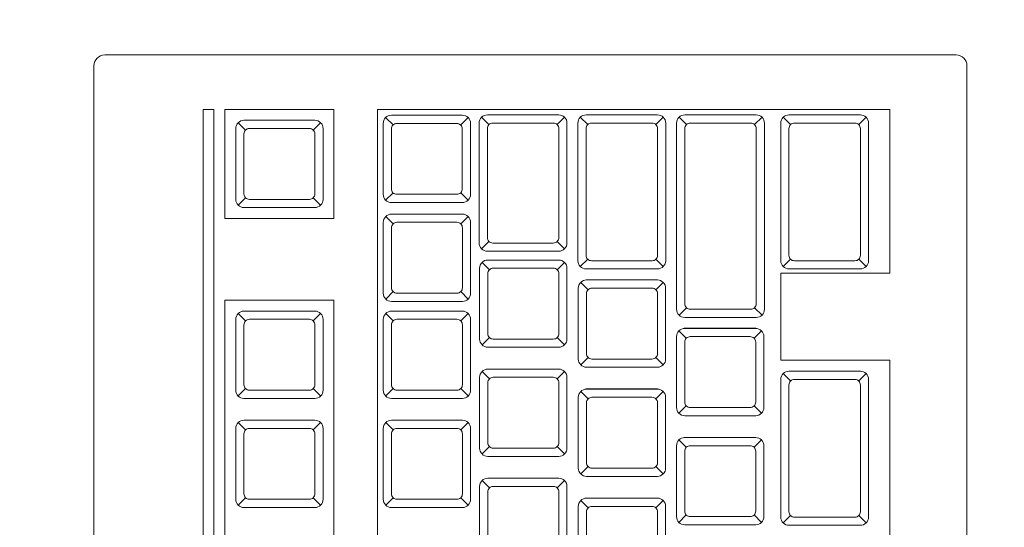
# Model space of a CAD drawing. Header units: millimetres. Extents: x 26866 to 1024070, y -428191 to 408885.
# Tile 75 of 248: x 184472 to 184652, y 366468 to 366561. Entities that reach past the tile are written whole.
import ezdxf

# ---------------------------------------------------------------- set-up
doc = ezdxf.new("R2010")
doc.units = ezdxf.units.MM
doc.header["$LTSCALE"] = 2
for name, color, linetype, lineweight in [('0_OPIS', 7, 'Continuous', 13), ('3DPLAN_A_TABELKA POMIESZCZEŃ', 7, 'Continuous', 0), ('A_KRESKOWANIE', 9, 'Continuous', 0)]:
    doc.layers.add(name, color=color, linetype=linetype, lineweight=lineweight)
doc.layers.add('3DPLAN_A_KRESKOWANIE 1', color=253, linetype='Continuous')
doc.layers.add('3DPLAN_A_OPIS', color=8, linetype='Continuous')
doc.layers.add('FURNITURE ZD 1 500', color=7, linetype='Continuous', lineweight=13, true_color=0x9fa8a5)
doc.styles.add('ARIAL', font='arial.ttf')

# ---------------------------------------------------------------- blocks, each defined once
blk = doc.blocks.new('parterr')
at = {"layer": '3DPLAN_A_KRESKOWANIE 1'}
h = blk.add_hatch(dxfattribs=at)
h.set_pattern_fill('ANSI31', color=256, scale=5, style=0)
h.set_pattern_definition([(45, (28281.13, -31178.053), (-11.22532, 11.22532), [])])
h.paths.add_polyline_path([(27531.985, -28228.889), (27531.985, -28218.889), (27420.985, -28218.889), (27420.985, -28006.889), (27456.985, -28006.889), (27456.985, -27805.889), (26774.485, -27805.889), (26774.485, -27888.889), (26825.985, -27888.889), (26825.985, -27851.889), (27410.985, -27851.889), (27410.985, -28133.889), (27387.985, -28133.889), (27387.985, -28139.889), (27410.985, -28139.889), (27410.985, -28286.889), (27426.985, -28286.889), (27426.985, -28228.889)])
h.paths.add_polyline_path([(27626.985, -27863.889), (27769.985, -27863.889), (27769.985, -27805.889), (27626.985, -27805.889)])
h.paths.add_polyline_path([(27631.985, -28218.889), (27631.985, -28228.889), (27648.985, -28228.889), (27648.985, -28462.889), (27694.985, -28462.889), (27694.985, -28426.889), (27667.985, -28426.889), (27667.985, -28237.889), (27979.985, -28237.889), (27979.985, -28426.889), (27784.985, -28426.889), (27784.985, -28541.889), (27801.985, -28541.889), (27801.985, -28461.889), (27937.985, -28461.889), (27937.985, -28505.889), (28030.985, -28505.889), (28030.985, -28463.889), (28076.985, -28463.889), (28076.985, -28434.889), (28070.985, -28434.889), (28070.985, -28421.889), (28057.985, -28421.889), (28057.985, -27857.889), (28067.985, -27857.889), (28067.985, -27794.889), (28073.985, -27794.889), (28073.985, -27747.889), (28027.485, -27747.889), (28027.485, -27805.889), (27939.985, -27805.889), (27939.985, -27933.889), (27975.985, -27933.889), (27975.985, -28218.889)])
h.paths.add_polyline_path([(26774.485, -28063.889), (26774.485, -28175.389), (26826.985, -28175.389), (26826.985, -28139.889), (27297.985, -28139.889), (27297.985, -28133.889), (26825.985, -28133.889), (26825.985, -28063.889)])
h.paths.add_polyline_path([(27410.985, -28376.889), (27410.985, -28408.889), (27393.985, -28408.889), (27393.985, -28418.889), (26826.985, -28418.889), (26826.985, -28350.389), (26774.485, -28350.389), (26774.485, -28429.889), (26562.485, -28429.889), (26562.485, -28493.889), (26595.985, -28493.889), (26595.985, -28452.889), (26776.985, -28452.889), (26776.985, -28490.889), (26826.985, -28490.889), (26826.985, -28455.889), (27384.065, -28455.809), (27401.985, -28455.809), (27401.985, -28523.889), (27426.985, -28523.889), (27426.985, -28487.138), (27424.985, -28487.218), (27425.065, -28485.138), (27426.985, -28485.058), (27426.985, -28479.558), (27425.403, -28479.558), (27425.965, -28479.934), (27424.985, -28479.558), (27424.985, -28411.758), (27426.985, -28411.758), (27426.985, -28411.298), (27424.985, -28411.378), (27425.065, -28409.298), (27426.985, -28409.218), (27426.985, -28376.889)])
h.paths.add_polyline_path([(27341.985, -28709.889), (26826.985, -28709.889), (26826.985, -28670.889), (26776.985, -28670.889), (26776.985, -28709.889), (26595.985, -28709.889), (26595.985, -28673.889), (26562.485, -28673.889), (26562.485, -28763.889), (26781.485, -28763.889), (26781.485, -28800.889), (26837.985, -28800.889), (26837.985, -28746.889), (27391.985, -28746.889), (27391.985, -28790.889), (27411.495, -28790.889), (27399.246, -28679.889), (27341.985, -28679.889)])
h.paths.add_polyline_path([(26781.485, -29070.889), (26781.485, -29384.889), (27480.84, -29384.889), (27480.84, -29301.889), (27411.84, -29301.889), (27411.84, -28913.889), (27510.985, -28913.889), (27510.985, -28896.889), (27411.985, -28896.889), (27411.985, -28889.889), (27391.985, -28889.889), (27391.985, -29317.889), (26837.985, -29317.889), (26837.985, -29070.889)])
h.paths.add_polyline_path([(27653.84, -29384.889), (27783.84, -29384.889), (27783.84, -29301.889), (27725.84, -29301.889), (27725.84, -28870.889), (27709.985, -28870.889), (27709.985, -28896.889), (27609.985, -28896.889), (27609.985, -28913.889), (27709.84, -28913.889), (27709.84, -29301.889), (27653.84, -29301.889)])
h.paths.add_polyline_path([(28104.985, -29384.889), (28104.985, -29319.889), (28049.985, -29319.889), (28049.985, -29041.889), (28096.985, -29041.889), (28096.985, -28933.889), (28049.985, -28933.889), (28049.985, -28849.889), (28076.985, -28849.889), (28076.985, -28716.889), (28030.985, -28716.889), (28030.985, -28683.889), (27937.985, -28683.889), (27937.985, -28715.889), (27801.985, -28715.889), (27801.985, -28691.889), (27784.985, -28691.889), (27784.985, -28715.889), (27685.985, -28715.889), (27685.985, -28746.889), (27709.985, -28746.889), (27709.985, -28772.889), (27725.84, -28772.889), (27725.84, -28731.889), (27994.84, -28731.889), (27994.84, -28790.889), (27952.84, -28790.889), (27952.84, -28922.889), (27994.84, -28922.889), (27994.84, -29301.889), (27956.84, -29301.889), (27956.84, -29384.889)])
h.paths.add_polyline_path([(28444.971, -27794.889), (28444.971, -27747.889), (28199.985, -27747.889), (28199.985, -27794.889)])
h.paths.add_polyline_path([(28921.985, -28467.889), (29077.985, -28467.889), (29077.985, -28435.889), (28960.985, -28435.889), (28960.985, -27867.889), (29010.985, -27867.889), (29010.985, -27805.889), (28878.985, -27805.889), (28878.985, -27866.889), (28932.985, -27866.889), (28932.985, -28435.889), (28921.985, -28435.889)])
h.paths.add_polyline_path([(29185.985, -27867.889), (29308.985, -27867.889), (29308.985, -27805.889), (29185.985, -27805.889)])
h.paths.add_polyline_path([(29483.985, -27867.889), (29607.985, -27867.889), (29607.985, -27805.889), (29483.985, -27805.889)])
h.paths.add_polyline_path([(29782.985, -27867.889), (29903.985, -27867.889), (29903.985, -27805.889), (29782.985, -27805.889)])
h.paths.add_polyline_path([(30078.985, -27867.889), (30205.985, -27867.889), (30205.985, -27805.889), (30078.985, -27805.889)])
h.paths.add_polyline_path([(29866.985, -28490.889), (29866.985, -28439.889), (30420.985, -28439.889), (30420.985, -28504.889), (30467.985, -28504.889), (30467.985, -28441.889), (30494.985, -28441.889), (30494.985, -28420.889), (30467.985, -28420.889), (30467.985, -27862.889), (30500.985, -27862.889), (30500.985, -27805.889), (30380.985, -27805.889), (30380.985, -27867.889), (30454.985, -27867.889), (30454.985, -28420.889), (29450.985, -28420.889), (29450.985, -28435.889), (29331.985, -28435.889), (29331.985, -28420.889), (29227.985, -28420.889), (29227.985, -28435.889), (29207.985, -28435.889), (29207.985, -28467.889), (29230.985, -28467.889), (29230.985, -28496.889), (29276.985, -28496.889), (29276.985, -28467.889), (29827.985, -28467.889), (29827.985, -28490.889)])
h.paths.add_polyline_path([(30792.985, -27805.889), (30675.985, -27805.889), (30675.985, -27862.889), (30792.985, -27862.889)])
h.paths.add_polyline_path([(31618.985, -27862.889), (31618.985, -27970.889), (31677.485, -27970.889), (31677.485, -27805.889), (30967.985, -27805.889), (30967.985, -27862.889)])
h.paths.add_polyline_path([(30691.985, -28522.889), (30691.985, -28438.889), (31026.985, -28438.889), (31026.985, -28712.889), (30892.985, -28712.889), (30892.985, -28746.889), (31014.985, -28746.889), (31014.985, -28802.889), (31047.985, -28802.889), (31047.985, -28747.889), (31069.985, -28747.889), (31069.985, -28744.889), (31443.985, -28744.889), (31443.985, -28715.889), (31348.985, -28715.889), (31348.985, -28647.889), (31324.985, -28647.889), (31324.985, -28715.889), (31097.985, -28715.889), (31097.985, -28691.889), (31056.985, -28691.889), (31056.985, -28450.889), (31068.985, -28450.889), (31068.985, -28440.889), (31324.985, -28440.889), (31324.985, -28557.889), (31348.985, -28557.889), (31348.985, -28439.889), (31623.985, -28439.889), (31623.985, -28481.889), (31677.485, -28481.889), (31677.485, -28090.889), (31618.985, -28090.889), (31618.985, -28420.889), (30614.985, -28420.889), (30614.985, -28441.889), (30671.985, -28441.889), (30671.985, -28522.889)])
h.paths.add_polyline_path([(31677.485, -28782.889), (31677.485, -28681.889), (31623.985, -28681.889), (31623.985, -28715.889), (31533.985, -28715.889), (31533.985, -28744.889), (31623.985, -28744.889), (31623.985, -28782.889)])
h.paths.add_polyline_path([(31290.985, -29384.889), (31677.485, -29384.889), (31677.485, -29121.889), (31623.985, -29121.889), (31623.985, -29308.889), (31290.985, -29308.889)])
h.paths.add_polyline_path([(31115.985, -29308.889), (31047.985, -29308.889), (31047.985, -29148.889), (31014.985, -29148.889), (31014.985, -29308.889), (30977.985, -29308.889), (30977.985, -29384.889), (31115.985, -29384.889)])
h.paths.add_polyline_path([(30671.985, -28642.889), (30671.985, -28710.889), (30658.985, -28710.889), (30658.985, -28746.889), (30736.985, -28746.889), (30736.985, -29058.889), (30726.985, -29058.889), (30726.985, -29069.889), (30736.985, -29069.889), (30736.985, -29306.889), (30689.985, -29306.889), (30689.985, -29384.889), (30802.985, -29384.889), (30802.985, -29308.889), (30767.985, -29308.889), (30767.985, -28746.889), (30772.985, -28746.889), (30772.985, -28712.889), (30691.985, -28712.889), (30691.985, -28642.889)])
h.paths.add_polyline_path([(29827.985, -28640.889), (29827.985, -28721.889), (29417.985, -28721.889), (29417.985, -28756.889), (29765.985, -28756.889), (29765.985, -28833.889), (29935.985, -28833.889), (29935.985, -28756.889), (30425.985, -28756.889), (30425.985, -29306.889), (30383.985, -29306.889), (30383.985, -29384.889), (30514.985, -29384.889), (30514.985, -29306.889), (30441.985, -29306.889), (30441.985, -29069.889), (30636.985, -29069.889), (30636.985, -29058.889), (30441.985, -29058.889), (30441.985, -28772.889), (30466.985, -28772.889), (30466.985, -28746.889), (30568.985, -28746.889), (30568.985, -28710.889), (30467.985, -28710.889), (30467.985, -28677.889), (30420.985, -28677.889), (30420.985, -28720.889), (29866.985, -28720.889), (29866.985, -28640.889)])
h.paths.add_polyline_path([(30087.985, -29306.889), (30087.985, -29384.889), (30208.985, -29384.889), (30208.985, -29306.889)])
h.paths.add_polyline_path([(29912.985, -29306.889), (29891.985, -29306.889), (29891.985, -28974.889), (29421.985, -28974.889), (29421.985, -28984.889), (29884.985, -28984.889), (29884.985, -29310.889), (29777.985, -29310.889), (29777.985, -29384.889), (29912.985, -29384.889)])
h.paths.add_polyline_path([(29487.985, -29310.889), (29487.985, -29384.889), (29602.985, -29384.889), (29602.985, -29310.889)])
h.paths.add_polyline_path([(29341.985, -28974.889), (29262.985, -28974.889), (29262.985, -28756.889), (29297.985, -28756.889), (29297.985, -28721.889), (29276.985, -28721.889), (29276.985, -28667.889), (29228.985, -28667.889), (29228.985, -28721.889), (28922.985, -28721.889), (28922.985, -28754.889), (28935.985, -28754.889), (28935.985, -28884.889), (28953.985, -28884.889), (28953.985, -28754.889), (29226.985, -28754.889), (29226.985, -29323.889), (29186.985, -29323.889), (29186.985, -29384.889), (29312.985, -29384.889), (29312.985, -29310.889), (29262.985, -29310.889), (29262.985, -28984.889), (29341.985, -28984.889)])
h.paths.add_polyline_path([(29011.985, -29323.889), (28953.985, -29323.889), (28953.985, -28979.889), (28935.985, -28979.889), (28935.985, -29320.889), (28895.985, -29320.889), (28895.985, -29384.889), (29011.985, -29384.889)])
h.paths.add_polyline_path([(28832.985, -28721.889), (28810.985, -28721.889), (28810.985, -28684.889), (28793.985, -28684.889), (28793.985, -28721.889), (28683.985, -28721.889), (28683.985, -28682.889), (28629.985, -28682.889), (28629.985, -28715.889), (28626.985, -28715.889), (28626.985, -29316.889), (28584.985, -29316.889), (28584.985, -29384.889), (28720.985, -29384.889), (28720.985, -29320.889), (28668.985, -29320.889), (28668.985, -29039.889), (28722.985, -29039.889), (28722.985, -28875.889), (28664.985, -28875.889), (28664.985, -28769.889), (28673.985, -28769.889), (28673.985, -28754.889), (28832.985, -28754.889)])
h.paths.add_polyline_path([(28933.48, -28618.577), (28933.48, -28620.89), (28989.508, -28620.89), (28989.508, -28618.577)])
h.paths.add_polyline_path([(28048.623, -28542.166), (28104.651, -28542.166), (28104.651, -28567.43), (28048.623, -28567.43)])
h.paths.add_polyline_path([(28312.294, -28322.995), (28368.169, -28322.995), (28368.169, -28348.046), (28312.294, -28348.046)])
h.paths.add_polyline_path([(28488.087, -28322.995), (28543.962, -28322.995), (28543.962, -28348.046), (28488.087, -28348.046)])
edge = h.paths.add_edge_path()
edge.add_arc((28306.985, -28816.889), 85, 62.65448, 71.78542, ccw=False)
edge.add_line((28346.03, -28741.388), (28346.03, -28736.148))
edge.add_line((28346.03, -28736.148), (28333.554, -28736.148))
h.paths.add_polyline_path([(28109.348, -29204.098), (28204.556, -29204.098), (28204.556, -29250.571), (28109.348, -29250.571)])
h.paths.add_polyline_path([(28138.557, -28107.378), (28196.542, -28107.378), (28196.542, -28140.407), (28138.557, -28140.407)])
h.paths.add_polyline_path([(28531.907, -27858.834), (28585.665, -27858.834), (28585.665, -27891.863), (28531.907, -27891.863)])
h.paths.add_polyline_path([(28514.882, -27899.847, 1), (28514.882, -27870.727, 1)])
h.paths.add_polyline_path([(28121.532, -28148.391, 1), (28121.532, -28119.271, 1)])
edge = h.paths.add_edge_path()
edge.add_line((28141.813, -28688.783), (28156.373, -28688.783))
edge.add_line((28156.373, -28688.783), (28156.373, -28674.223))
edge.add_arc((28156.373, -28688.783), 14.56, 90, 180)
edge = h.paths.add_edge_path()
edge.add_line((28156.373, -28688.783), (28156.373, -28703.343))
edge.add_arc((28156.373, -28688.783), 14.56, 270, 360)
edge.add_line((28170.933, -28688.783), (28156.373, -28688.783))
h.paths.add_polyline_path([(28156.373, -28703.343, 1), (28156.373, -28674.223, 1)])
h.paths.add_polyline_path([(28624.31, -27926.264), (28623.535, -27925.489), (28623.66, -27865.141), (28624.435, -27864.366), (28624.435, -27926.212)], is_closed=False)
h.paths.add_polyline_path([(28252.196, -28179.889), (28327.196, -28179.889), (28327.196, -28198.639, -0.427145), (28270.946, -28254.889), (28252.196, -28254.889)])
h.paths.add_polyline_path([(28424.196, -28361.389, -0.414214), (28419.196, -28366.389), (28413.196, -28366.389, -0.414214), (28389.196, -28342.389), (28389.196, -28330.389, -0.414214), (28413.196, -28306.389), (28419.196, -28306.389, -0.414214), (28424.196, -28311.389)])
h.paths.add_polyline_path([(28638.985, -27932.349), (28638.985, -27864.549), (28640.567, -27864.549), (28640.006, -27864.173, -0.310329), (28639.685, -27863.706), (28639.685, -27861.276, -0.216272), (28639.856, -27860.9), (28640.604, -27860.179, 0.840818), (28640.485, -27859.349, -0.414214), (28640.985, -27859.849), (28640.985, -27932.349)])
h.paths.add_polyline_path([(28638.785, -27863.155), (28638.261, -27863.789), (28637.785, -27863.789), (28637.785, -27893.788, -0.760764), (28636.885, -27897.039), (28634.335, -27897.039), (28634.335, -27925.489), (28634.063, -27925.585), (28633.758, -27925.889), (28633.56, -27926.312), (28634.042, -27926.312, -0.130781), (28633.435, -27927.408, -2.336993), (28633.435, -27924.37), (28633.435, -27899.239), (28632.985, -27899.239), (28632.985, -27897.639), (28632.585, -27897.539), (28632.585, -27893.039), (28632.985, -27892.939), (28632.985, -27891.339), (28633.435, -27891.339), (28633.56, -27871.114), (28633.435, -27867.408, -2.336993), (28633.56, -27864.314), (28634.335, -27865.089), (28634.335, -27893.539), (28635.985, -27893.539), (28635.985, -27863.789), (28635.51, -27863.789), (28634.985, -27863.155), (28634.985, -27856.989), (28638.785, -27856.989)])
h.paths.add_polyline_path([(28630.613, -27891.539), (28631.163, -27891.689), (28631.163, -27897.689, -0.414214), (28631.013, -27897.839), (28627.613, -27897.839, -0.414214), (28627.463, -27897.589), (28627.613, -27891.539), (28628.013, -27891.539), (28628.013, -27884.365, -1), (28630.613, -27884.365)])
h.paths.add_polyline_path([(28624.435, -27885.989), (28628.013, -27886.139), (28624.435, -27886.139)], is_closed=False)
h.paths.add_polyline_path([(28631.963, -27893.589), (28632.305, -27893.759), (28632.535, -27893.759), (28632.535, -27896.819), (28632.305, -27896.989), (28631.963, -27896.989), (28631.913, -27897.439), (28631.963, -27893.189)])
h.paths.add_polyline_path([(28624.435, -27904.439), (28633.435, -27904.589), (28624.435, -27904.589)], is_closed=False)
h.paths.add_polyline_path([(28625.185, -27886.139), (28625.185, -27891.339), (28625.635, -27891.339), (28625.635, -27892.939), (28626.035, -27893.039), (28626.035, -27893.589), (28626.663, -27893.589), (28626.713, -27893.139), (28626.663, -27897.389), (28626.663, -27896.989), (28626.035, -27896.989), (28626.035, -27897.539), (28625.635, -27897.639), (28625.635, -27899.239), (28625.185, -27899.239), (28625.035, -27904.439), (28625.035, -27886.139)], is_closed=False)
h.paths.add_polyline_path([(28640.905, -27856.969), (28622.985, -27856.889), (28640.985, -27856.889)], is_closed=False)
h.paths.add_polyline_path([(28619.985, -28325.889), (28619.985, -28323.453), (28618.52, -28323.453), (28584.985, -28382.665, -0.262592), (28550.718, -28323.453), (28549.985, -28323.453), (28549.985, -28325.889), (28512.985, -28325.889), (28512.985, -28240.889), (28492.402, -28240.889), (28491.79, -28249.167, -0.11869), (28489.72, -28256.749), (28483.383, -28267.012, -0.177707), (28479.147, -28270.09), (28472.857, -28270.09, -0.177707), (28468.581, -28266.948), (28462.284, -28256.749, -0.11869), (28460.214, -28249.167), (28459.601, -28240.889), (28487.985, -28240.889), (28487.985, -28181.889), (28633.985, -28181.889), (28633.985, -28325.889)])
h.paths.add_polyline_path([(28442.485, -28424.889), (28442.485, -28418.889, -0.414214), (28466.485, -28394.889), (28478.485, -28394.889, -0.414214), (28502.485, -28418.889), (28502.485, -28424.889, -0.414214), (28497.485, -28429.889), (28447.485, -28429.889, -0.414214)])
h.paths.add_polyline_path([(28265.745, -28187.219, 1), (28256.37, -28187.219, 1)], flags=16)
h.paths.add_polyline_path([(28416.196, -28357.255, -0.453948), (28410.529, -28362.211, -0.375565), (28393.196, -28342.389), (28393.196, -28330.389, -0.375565), (28410.529, -28310.568, -0.453948), (28416.196, -28315.523)], flags=16)
h.paths.add_polyline_path([(28638.375, -27861.789, 1), (28635.395, -27861.789, 1)], flags=16)
h.paths.add_polyline_path([(28637.96, -27861.789, 1), (28635.81, -27861.789, 1)], flags=0)
h.paths.add_polyline_path([(28633.921, -27866.704, -0.08131), (28633.435, -27867.408), (28633.435, -27865.889), (28634.21, -27865.889), (28634.313, -27866.312)], flags=16)
h.paths.add_polyline_path([(28633.435, -27865.889), (28633.435, -27867.012), (28634.21, -27866.237), (28634.085, -27865.889)], flags=0)
h.paths.add_polyline_path([(28633.435, -27867.012), (28633.56, -27867.278, 0.08131), (28633.921, -27866.704), (28633.56, -27867.064)], is_closed=False, flags=16)
h.paths.add_polyline_path([(28633.56, -27897.519), (28633.635, -27893.189), (28633.635, -27897.389)], is_closed=False, flags=16)
h.paths.add_polyline_path([(28633.635, -27897.389), (28633.56, -27893.059), (28633.56, -27897.519)], is_closed=False, flags=16)
h.paths.add_polyline_path([(28628.013, -27884.365), (28630.613, -27884.365, -1)], flags=16)
h.paths.add_polyline_path([(28557.294, -28240.025), (28560.006, -28203.366), (28592.807, -28203.366), (28595.52, -28240.025, -0.414214), (28578.655, -28256.889), (28574.158, -28256.889, -0.414214)], flags=16)
h.paths.add_polyline_path([(28570.231, -28211.918), (28582.582, -28211.918, -0.392745), (28588.188, -28217.124), (28589.897, -28240.212, -0.409357), (28578.655, -28251.268), (28574.158, -28251.268, -0.409357), (28562.917, -28240.212), (28564.625, -28217.124, -0.392745)], flags=0)
h.paths.add_polyline_path([(28465.687, -28254.648, -0.504303), (28469.826, -28249.441), (28482.177, -28249.441, -0.504303), (28486.316, -28254.648), (28480.019, -28264.847, -0.195658), (28478.25, -28266.09), (28473.753, -28266.09, -0.195658), (28471.984, -28264.847)], flags=16)
h.paths.add_polyline_path([(28451.619, -28421.889, -0.453948), (28446.664, -28416.223, -0.375565), (28466.485, -28398.889), (28478.485, -28398.889, -0.375565), (28498.307, -28416.223, -0.453948), (28493.351, -28421.889)], flags=16)
at = {"layer": 'A_KRESKOWANIE', "transparency": 33554687}
h = blk.add_hatch(dxfattribs=at)
h.set_pattern_fill('ANSI37', color=0, scale=5)
h.paths.add_polyline_path([(26825.985, -28063.889), (26825.985, -28133.889), (27297.985, -28133.889), (27297.985, -28133.593), (27299.869, -28133.593), (27299.869, -28135.476), (27300.811, -28135.476), (27300.811, -28138.302), (27299.869, -28138.302), (27299.869, -28140.186), (27298.927, -28140.186, 0.262592), (27342.985, -28216.315), (27344.219, -28214.137, -0.038194), (27343.056, -28198.926), (27343.056, -27851.889), (26825.985, -27851.889), (26825.985, -27888.889)])
h.paths.add_polyline_path([(27102.966, -28064.047), (27158.91, -28064.047), (27158.91, -28044.903), (27102.966, -28044.903)], flags=24)
h.paths.add_polyline_path([(27342.985, -28216.315, -0.262592), (27298.927, -28140.186), (27299.869, -28140.186), (27297.985, -28140.186), (27297.985, -28139.889), (26826.985, -28139.889), (26826.985, -28175.389), (26826.985, -28350.389), (26826.985, -28418.889), (27393.985, -28418.889), (27393.985, -28408.889), (27393.985, -28362.714), (27339.559, -28331.889, -0.198011), (27393.985, -28290.75), (27393.985, -28286.059, -0.230244), (27344.219, -28214.137)])
h.paths.add_polyline_path([(27102.36, -28351.795), (27325.941, -28351.795), (27325.941, -28402.592), (27102.36, -28402.592)], flags=16)
h.paths.add_polyline_path([(27102.966, -28330.527), (27159.047, -28330.527), (27159.047, -28311.383), (27102.966, -28311.383)], flags=24)
h.paths.add_polyline_path([(27123.082, -28409.593), (27305.219, -28409.593), (27305.219, -28344.793), (27123.082, -28344.793)], flags=24)
h.paths.add_polyline_path([(27433.84, -29301.889), (27433.84, -28913.889), (27411.84, -28913.889), (27411.84, -29301.889)])
h.paths.add_polyline_path([(27980.459, -29061.282), (27980.459, -29115.282), (27940.492, -29115.282), (27940.492, -29301.889), (27956.84, -29301.889), (27994.84, -29301.889), (27994.84, -28922.889), (27952.84, -28922.889), (27952.84, -28790.889), (27994.84, -28790.889), (27994.84, -28731.889), (27940.492, -28731.889), (27940.492, -29061.282)])
h.paths.add_polyline_path([(27075.431, -29179.353), (27131.462, -29179.353), (27131.462, -29160.209), (27075.431, -29160.209)], flags=9)
h.paths.add_polyline_path([(27522.898, -29133.651), (27578.929, -29133.651), (27578.929, -29114.508), (27522.898, -29114.508)], flags=9)
h.paths.add_polyline_path([(27332.052, -28065.19), (27388.134, -28065.19), (27388.134, -28046.046), (27332.052, -28046.046)], flags=9)
h.paths.add_polyline_path([(27804.485, -29133.651), (27860.517, -29133.651), (27860.517, -29114.508), (27804.485, -29114.508)], flags=9)
at = {"layer": 'FURNITURE ZD 1 500', "lineweight": 0}
for p, q in [((27453.73, -28145.499), (27463.118, -28145.499)), ((27453.73, -28174.399), (27453.73, -28145.499)), ((27463.118, -28145.499), (27463.118, -28148.499)), ((27451.31, -28145.878), (27451.174, -28145.743)), ((27452.551, -28145.878), (27452.686, -28145.743)), ((27454.012, -28145.785), (27453.876, -28145.65)), ((27455.253, -28145.785), (27455.388, -28145.65)), ((27455.771, -28145.778), (27455.635, -28145.643)), ((27457.021, -28145.778), (27457.156, -28145.643)), ((27457.58, -28145.778), (27457.444, -28145.643)), ((27458.83, -28145.778), (27458.965, -28145.643)), ((27459.389, -28145.778), (27459.253, -28145.643)), ((27460.639, -28145.778), (27460.774, -28145.643)), ((27461.298, -28145.778), (27461.162, -28145.643)), ((27462.548, -28145.778), (27462.683, -28145.643)), ((27454.012, -28147.026), (27453.876, -28147.162)), ((27455.253, -28147.026), (27455.388, -28147.162)), ((27451.31, -28147.119), (27451.174, -28147.255)), ((27452.551, -28147.119), (27452.686, -28147.255)), ((27454.013, -28147.599), (27453.878, -28147.463)), ((27455.254, -28147.599), (27455.39, -28147.463)), ((27455.771, -28147.919), (27455.635, -28148.055)), ((27457.021, -28147.919), (27457.156, -28148.055)), ((27455.78, -28148.439), (27455.644, -28148.304)), ((27457.021, -28148.439), (27457.156, -28148.304)), ((27457.58, -28148.245), (27457.444, -28148.38)), ((27458.83, -28148.245), (27458.965, -28148.38)), ((27461.298, -28148.245), (27461.162, -28148.38)), ((27462.548, -28148.245), (27462.683, -28148.38)), ((27461.118, -28148.499), (27463.118, -28148.499)), ((27461.118, -28148.499), (27461.118, -28150.099)), ((27457.587, -28148.806), (27457.452, -28148.67)), ((27457.55, -28148.624), (27458.859, -28148.624)), ((27458.828, -28148.806), (27458.964, -28148.67)), ((27454.013, -28148.84), (27453.878, -28148.975)), ((27455.254, -28148.84), (27455.39, -28148.975)), ((27459.389, -28149.134), (27459.253, -28149.269)), ((27460.639, -28149.134), (27460.774, -28149.269)), ((27451.31, -28149.376), (27451.174, -28149.241)), ((27452.551, -28149.376), (27452.686, -28149.241)), ((27454.013, -28149.376), (27453.878, -28149.241)), ((27455.254, -28149.376), (27455.39, -28149.241)), ((27459.387, -28149.693), (27459.252, -28149.558)), ((27459.35, -28149.511), (27460.659, -28149.511)), ((27460.628, -28149.693), (27460.764, -28149.558)), ((27455.78, -28149.68), (27455.644, -28149.816)), ((27457.021, -28149.68), (27457.156, -28149.816)), ((27457.587, -28150.047), (27457.452, -28150.182)), ((27458.828, -28150.047), (27458.964, -28150.182)), ((27461.118, -28150.099), (27463.118, -28150.099)), ((27463.118, -28150.099), (27463.118, -28169.399)), ((27455.78, -28150.439), (27455.644, -28150.304)), ((27457.021, -28150.439), (27457.156, -28150.304)), ((27461.298, -28150.478), (27461.162, -28150.343)), ((27462.548, -28150.478), (27462.683, -28150.343)), ((27451.31, -28150.618), (27451.174, -28150.753)), ((27452.551, -28150.618), (27452.686, -28150.753)), ((27454.013, -28150.618), (27453.878, -28150.753)), ((27455.254, -28150.618), (27455.39, -28150.753)), ((27457.587, -28150.806), (27457.452, -28150.67)), ((27457.55, -28150.624), (27458.859, -28150.624)), ((27458.828, -28150.806), (27458.964, -28150.67)), ((27459.387, -28150.934), (27459.252, -28151.07)), ((27460.628, -28150.934), (27460.764, -28151.07)), ((27451.31, -28151.376), (27451.174, -28151.241)), ((27452.551, -28151.376), (27452.686, -28151.241)), ((27454.013, -28151.376), (27453.878, -28151.241)), ((27455.254, -28151.376), (27455.39, -28151.241)), ((27459.387, -28151.693), (27459.252, -28151.558)), ((27459.35, -28151.511), (27460.659, -28151.511)), ((27460.628, -28151.693), (27460.764, -28151.558)), ((27455.78, -28151.68), (27455.644, -28151.816)), ((27457.021, -28151.68), (27457.156, -28151.816)), ((27457.587, -28152.047), (27457.452, -28152.182)), ((27458.828, -28152.047), (27458.964, -28152.182)), ((27455.78, -28152.439), (27455.644, -28152.304)), ((27457.021, -28152.439), (27457.156, -28152.304)), ((27451.31, -28152.618), (27451.174, -28152.753)), ((27452.551, -28152.618), (27452.686, -28152.753)), ((27454.013, -28152.618), (27453.878, -28152.753)), ((27455.254, -28152.618), (27455.39, -28152.753)), ((27457.55, -28152.624), (27458.859, -28152.624)), ((27457.587, -28152.806), (27457.452, -28152.67)), ((27458.828, -28152.806), (27458.964, -28152.67)), ((27459.387, -28152.934), (27459.252, -28153.07)), ((27460.628, -28152.934), (27460.764, -28153.07)), ((27461.298, -28152.945), (27461.162, -28153.08)), ((27462.548, -28152.945), (27462.683, -28153.08))]:
    blk.add_line(p, q, dxfattribs=at)
for points in [[(27448.73, -28144.499), (27464.33, -28144.499, -0.414214), (27464.53, -28144.699), (27464.53, -28190.299, -0.414214), (27464.33, -28190.499), (27448.73, -28190.499, -0.414214), (27448.53, -28190.299), (27448.53, -28144.699, -0.414214)], [(27453.982, -28147.206, -0.414214), (27453.832, -28147.056), (27453.832, -28145.756, -0.414214), (27453.982, -28145.606), (27455.282, -28145.606, -0.414214), (27455.432, -28145.756), (27455.432, -28147.056, -0.414214), (27455.282, -28147.206)], [(27455.591, -28145.749), (27455.591, -28147.949, 0.414214), (27455.741, -28148.099), (27457.05, -28148.099, 0.414214), (27457.2, -28147.949), (27457.2, -28145.749, 0.414214), (27457.05, -28145.599), (27455.741, -28145.599, 0.414214)], [(27458.859, -28145.599), (27457.55, -28145.599, 0.414214), (27457.4, -28145.749), (27457.4, -28148.274, 0.414214), (27457.55, -28148.424), (27458.859, -28148.424, 0.414214), (27459.009, -28148.274), (27459.009, -28145.749, 0.414214)], [(27460.668, -28145.599), (27459.359, -28145.599, 0.414214), (27459.209, -28145.749), (27459.209, -28149.163, 0.414214), (27459.359, -28149.313), (27460.668, -28149.313, 0.414214), (27460.818, -28149.163), (27460.818, -28145.749, 0.414214)], [(27461.118, -28145.749), (27461.118, -28148.274, 0.414214), (27461.268, -28148.424), (27462.577, -28148.424, 0.414214), (27462.727, -28148.274), (27462.727, -28145.749, 0.414214), (27462.577, -28145.599), (27461.268, -28145.599, 0.414214)], [(27451.28, -28147.299, -0.414214), (27451.13, -28147.149), (27451.13, -28145.849, -0.414214), (27451.28, -28145.699), (27452.58, -28145.699, -0.414214), (27452.73, -28145.849), (27452.73, -28147.149, -0.414214), (27452.58, -28147.299)], [(27453.982, -28146.956), (27453.982, -28145.856, -0.414214), (27454.082, -28145.756), (27455.182, -28145.756, -0.414214), (27455.282, -28145.856), (27455.282, -28146.956, -0.414214), (27455.182, -28147.056), (27454.082, -28147.056, -0.414214)], [(27455.841, -28147.949), (27456.95, -28147.949, 0.414214), (27457.05, -28147.849), (27457.05, -28145.849, 0.414214), (27456.95, -28145.749), (27455.841, -28145.749, 0.414214), (27455.741, -28145.849), (27455.741, -28147.849, 0.414214)], [(27457.55, -28148.174), (27457.55, -28145.849, -0.414214), (27457.65, -28145.749), (27458.759, -28145.749, -0.414214), (27458.859, -28145.849), (27458.859, -28148.174, -0.414214), (27458.759, -28148.274), (27457.65, -28148.274, -0.414214)], [(27459.459, -28149.163), (27460.568, -28149.163, 0.414214), (27460.668, -28149.063), (27460.668, -28145.849, 0.414214), (27460.568, -28145.749), (27459.459, -28145.749, 0.414214), (27459.359, -28145.849), (27459.359, -28149.063, 0.414214)], [(27461.368, -28148.274), (27462.477, -28148.274, 0.414214), (27462.577, -28148.174), (27462.577, -28145.849, 0.414214), (27462.477, -28145.749), (27461.368, -28145.749, 0.414214), (27461.268, -28145.849), (27461.268, -28148.174, 0.414214)], [(27451.28, -28147.049), (27451.28, -28145.949, -0.414214), (27451.38, -28145.849), (27452.48, -28145.849, -0.414214), (27452.58, -28145.949), (27452.58, -28147.049, -0.414214), (27452.48, -28147.149), (27451.38, -28147.149, -0.414214)], [(27453.984, -28149.019, -0.414214), (27453.834, -28148.869), (27453.834, -28147.569, -0.414214), (27453.984, -28147.419), (27455.284, -28147.419, -0.414214), (27455.434, -28147.569), (27455.434, -28148.869, -0.414214), (27455.284, -28149.019)], [(27453.984, -28148.769), (27453.984, -28147.669, -0.414214), (27454.084, -28147.569), (27455.184, -28147.569, -0.414214), (27455.284, -28147.669), (27455.284, -28148.769, -0.414214), (27455.184, -28148.869), (27454.084, -28148.869, -0.414214)], [(27455.75, -28149.86, -0.414214), (27455.6, -28149.71), (27455.6, -28148.41, -0.414214), (27455.75, -28148.26), (27457.05, -28148.26, -0.414214), (27457.2, -28148.41), (27457.2, -28149.71, -0.414214), (27457.05, -28149.86)], [(27455.75, -28149.61), (27455.75, -28148.51, -0.414214), (27455.85, -28148.41), (27456.95, -28148.41, -0.414214), (27457.05, -28148.51), (27457.05, -28149.61, -0.414214), (27456.95, -28149.71), (27455.85, -28149.71, -0.414214)], [(27457.558, -28150.226, -0.414214), (27457.408, -28150.076), (27457.408, -28148.776, -0.414214), (27457.558, -28148.626), (27458.858, -28148.626, -0.414214), (27459.008, -28148.776), (27459.008, -28150.076, -0.414214), (27458.858, -28150.226)], [(27457.558, -28149.976), (27457.558, -28148.876, -0.414214), (27457.658, -28148.776), (27458.758, -28148.776, -0.414214), (27458.858, -28148.876), (27458.858, -28149.976, -0.414214), (27458.758, -28150.076), (27457.658, -28150.076, -0.414214)], [(27451.28, -28150.797, -0.414214), (27451.13, -28150.647), (27451.13, -28149.347, -0.414214), (27451.28, -28149.197), (27452.58, -28149.197, -0.414214), (27452.73, -28149.347), (27452.73, -28150.647, -0.414214), (27452.58, -28150.797)], [(27453.984, -28150.797, -0.414214), (27453.834, -28150.647), (27453.834, -28149.347, -0.414214), (27453.984, -28149.197), (27455.284, -28149.197, -0.414214), (27455.434, -28149.347), (27455.434, -28150.647, -0.414214), (27455.284, -28150.797)], [(27451.28, -28150.547), (27451.28, -28149.447, -0.414214), (27451.38, -28149.347), (27452.48, -28149.347, -0.414214), (27452.58, -28149.447), (27452.58, -28150.547, -0.414214), (27452.48, -28150.647), (27451.38, -28150.647, -0.414214)], [(27453.984, -28150.547), (27453.984, -28149.447, -0.414214), (27454.084, -28149.347), (27455.184, -28149.347, -0.414214), (27455.284, -28149.447), (27455.284, -28150.547, -0.414214), (27455.184, -28150.647), (27454.084, -28150.647, -0.414214)], [(27459.358, -28151.114, -0.414214), (27459.208, -28150.964), (27459.208, -28149.664, -0.414214), (27459.358, -28149.514), (27460.658, -28149.514, -0.414214), (27460.808, -28149.664), (27460.808, -28150.964, -0.414214), (27460.658, -28151.114)], [(27459.358, -28150.864), (27459.358, -28149.764, -0.414214), (27459.458, -28149.664), (27460.558, -28149.664, -0.414214), (27460.658, -28149.764), (27460.658, -28150.864, -0.414214), (27460.558, -28150.964), (27459.458, -28150.964, -0.414214)], [(27455.75, -28151.86, -0.414214), (27455.6, -28151.71), (27455.6, -28150.41, -0.414214), (27455.75, -28150.26), (27457.05, -28150.26, -0.414214), (27457.2, -28150.41), (27457.2, -28151.71, -0.414214), (27457.05, -28151.86)], [(27462.577, -28153.124, 0.414214), (27462.727, -28152.974), (27462.727, -28150.449, 0.414214), (27462.577, -28150.299), (27461.268, -28150.299, 0.414214), (27461.118, -28150.449), (27461.118, -28152.974, 0.414214), (27461.268, -28153.124)], [(27455.75, -28151.61), (27455.75, -28150.51, -0.414214), (27455.85, -28150.41), (27456.95, -28150.41, -0.414214), (27457.05, -28150.51), (27457.05, -28151.61, -0.414214), (27456.95, -28151.71), (27455.85, -28151.71, -0.414214)], [(27461.268, -28152.874), (27461.268, -28150.549, -0.414214), (27461.368, -28150.449), (27462.477, -28150.449, -0.414214), (27462.577, -28150.549), (27462.577, -28152.874, -0.414214), (27462.477, -28152.974), (27461.368, -28152.974, -0.414214)], [(27457.558, -28152.226, -0.414214), (27457.408, -28152.076), (27457.408, -28150.776, -0.414214), (27457.558, -28150.626), (27458.858, -28150.626, -0.414214), (27459.008, -28150.776), (27459.008, -28152.076, -0.414214), (27458.858, -28152.226)], [(27457.558, -28151.976), (27457.558, -28150.876, -0.414214), (27457.658, -28150.776), (27458.758, -28150.776, -0.414214), (27458.858, -28150.876), (27458.858, -28151.976, -0.414214), (27458.758, -28152.076), (27457.658, -28152.076, -0.414214)], [(27451.28, -28152.797, -0.414214), (27451.13, -28152.647), (27451.13, -28151.347, -0.414214), (27451.28, -28151.197), (27452.58, -28151.197, -0.414214), (27452.73, -28151.347), (27452.73, -28152.647, -0.414214), (27452.58, -28152.797)], [(27453.984, -28152.797, -0.414214), (27453.834, -28152.647), (27453.834, -28151.347, -0.414214), (27453.984, -28151.197), (27455.284, -28151.197, -0.414214), (27455.434, -28151.347), (27455.434, -28152.647, -0.414214), (27455.284, -28152.797)], [(27451.28, -28152.547), (27451.28, -28151.447, -0.414214), (27451.38, -28151.347), (27452.48, -28151.347, -0.414214), (27452.58, -28151.447), (27452.58, -28152.547, -0.414214), (27452.48, -28152.647), (27451.38, -28152.647, -0.414214)], [(27453.984, -28152.547), (27453.984, -28151.447, -0.414214), (27454.084, -28151.347), (27455.184, -28151.347, -0.414214), (27455.284, -28151.447), (27455.284, -28152.547, -0.414214), (27455.184, -28152.647), (27454.084, -28152.647, -0.414214)], [(27459.358, -28153.114, -0.414214), (27459.208, -28152.964), (27459.208, -28151.664, -0.414214), (27459.358, -28151.514), (27460.658, -28151.514, -0.414214), (27460.808, -28151.664), (27460.808, -28152.964, -0.414214), (27460.658, -28153.114)], [(27459.358, -28152.864), (27459.358, -28151.764, -0.414214), (27459.458, -28151.664), (27460.558, -28151.664, -0.414214), (27460.658, -28151.764), (27460.658, -28152.864, -0.414214), (27460.558, -28152.964), (27459.458, -28152.964, -0.414214)], [(27455.75, -28153.86, -0.414214), (27455.6, -28153.71), (27455.6, -28152.41, -0.414214), (27455.75, -28152.26), (27457.05, -28152.26, -0.414214), (27457.2, -28152.41), (27457.2, -28153.71, -0.414214), (27457.05, -28153.86)], [(27455.75, -28153.61), (27455.75, -28152.51, -0.414214), (27455.85, -28152.41), (27456.95, -28152.41, -0.414214), (27457.05, -28152.51), (27457.05, -28153.61, -0.414214), (27456.95, -28153.71), (27455.85, -28153.71, -0.414214)], [(27457.558, -28154.226, -0.414214), (27457.408, -28154.076), (27457.408, -28152.776, -0.414214), (27457.558, -28152.626), (27458.858, -28152.626, -0.414214), (27459.008, -28152.776), (27459.008, -28154.076, -0.414214), (27458.858, -28154.226)], [(27457.558, -28153.976), (27457.558, -28152.876, -0.414214), (27457.658, -28152.776), (27458.758, -28152.776, -0.414214), (27458.858, -28152.876), (27458.858, -28153.976, -0.414214), (27458.758, -28154.076), (27457.658, -28154.076, -0.414214)]]:
    blk.add_lwpolyline(points, format="xyb", close=True, dxfattribs=at)
for points in [[(27450.73, -28145.499), (27450.73, -28181.099), (27450.53, -28181.099), (27450.53, -28145.499)], [(27450.93, -28145.499), (27450.93, -28147.499), (27452.93, -28147.499), (27452.93, -28145.499)], [(27450.93, -28156.999), (27450.93, -28148.999), (27452.93, -28148.999), (27452.93, -28156.999)]]:
    blk.add_lwpolyline(points, close=True, dxfattribs=at)
at = {"layer": '3DPLAN_A_OPIS', "color": 1, "lineweight": 30, "style": 'ARIAL'}
for tag, p in [('WYŁĄCZONE', (29754.423, -28077.214)), ('WYŁĄCZONE', (30711.207, -28077.214)), ('Z_OPRACOWANIA', (29744.084, -28099.648)), ('Z_OPRACOWANIA', (30700.868, -28099.648)), ('WYJŚCIE_EWAKUACYJNE', (26767.327, -28550.289)), ('WYŁĄCZONE', (30110.451, -28645.398)), ('Z_OPRACOWANIA', (30100.112, -28667.832)), ('WYŁĄCZONE', (29700.819, -29118.027)), ('WYŁĄCZONE', (30110.451, -29118.027)), ('WYŁĄCZONE', (31284.486, -29118.027)), ('Z_OPRACOWANIA', (29690.48, -29140.461)), ('Z_OPRACOWANIA', (30100.112, -29140.461)), ('Z_OPRACOWANIA', (31274.147, -29140.461)), ('WYJŚCIE_EWAKUACYJNE', (28257.548, -29205.278))]:
    blk.add_attdef(tag, p, '', height=12, dxfattribs=at)
at = {"layer": '3DPLAN_A_TABELKA POMIESZCZEŃ', "ltscale": 0.5, "style": 'ARIAL'}
for tag, p in [('KURTYNA', (28491.817, -29246.325)), ('POWIETRZNA', (28491.817, -29266.038))]:
    blk.add_attdef(tag, p, '', height=12, dxfattribs=at)

msp = doc.modelspace()

# ---------------------------------------------------------------- block references
at = {"layer": '0_OPIS', "xscale": 10, "yscale": 10, "zscale": 10}
msp.add_blockref('parterr', (-90000, 648000), dxfattribs=at)

doc.saveas('drawing.dxf')
